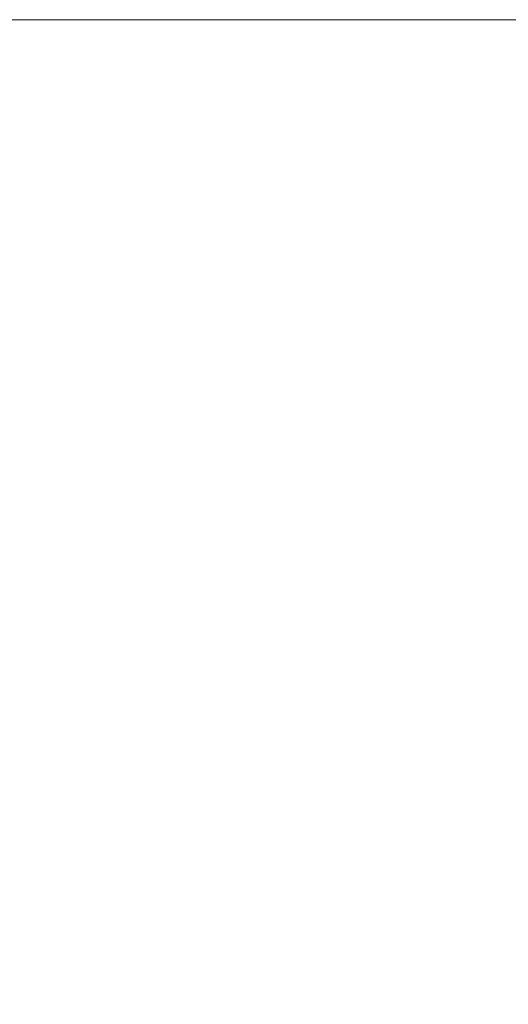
# Model space of a CAD drawing. Extents: x -24 to 2086, y -25 to 290.
# Tile 4 of 6: x 277 to 355, y 133 to 290. Entities that reach past the tile are written whole.
import ezdxf

# ---------------------------------------------------------------- set-up
doc = ezdxf.new("R2010")
doc.units = 0
doc.header["$MEASUREMENT"] = 0
doc.layers.add('B_ANNO_NOPLOT', color=47, linetype='Continuous', lineweight=18, plot=False)

# ---------------------------------------------------------------- blocks, each defined once
blk = doc.blocks.new('*U32')
at = {"layer": 'B_ANNO_NOPLOT', "flags": 128}
blk.add_lwpolyline([(0, -1073.1956), (0, -758.1956), (404.9096, -758.1956), (404.9096, -774.6267), (472.5, -774.6267), (472.5, -1022.5711), (395.7134, -1022.5711), (395.7134, -1073.1956)], close=True, dxfattribs=at)
blk = doc.blocks.new('INS_G54DET_BASE')
at = {"layer": 'B_ANNO_NOPLOT', "flags": 128}
blk.add_lwpolyline([(0, 0), (0, 315), (404.91, 315), (404.91, 298.57), (472.5, 298.57), (472.5, 50.62), (395.71, 50.62), (395.71, 0)], close=True, dxfattribs=at)

msp = doc.modelspace()

# ---------------------------------------------------------------- block references
msp.add_blockref('*U32', (-24.4, 1048.41))

# ---------------------------------------------------------------- next in the draw order: block references
msp.add_blockref('INS_G54DET_BASE', (-24.4, -24.79))

doc.saveas('drawing.dxf')
